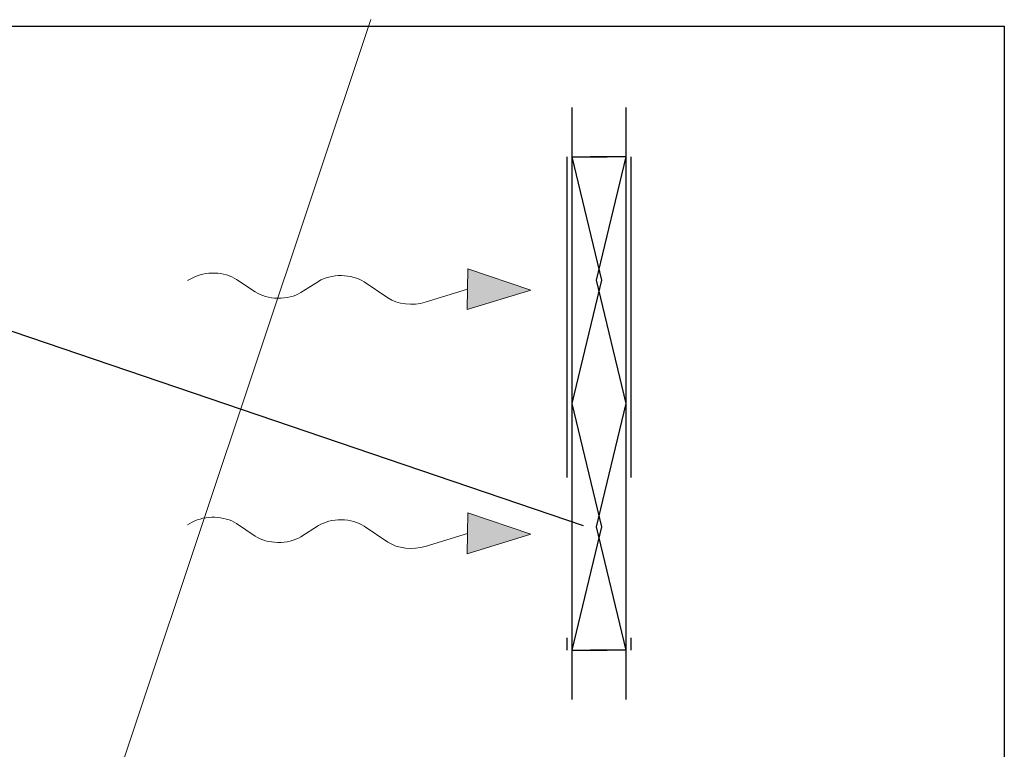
# Model space of a CAD drawing. Header units: millimetres. Extents: x -367720 to -162733, y 309172 to 337444.
# Tile 109 of 256: x -361641 to -360395, y 325904 to 326829. Entities that reach past the tile are written whole.
import ezdxf
from ezdxf.enums import TextEntityAlignment as Align

# ---------------------------------------------------------------- set-up
doc = ezdxf.new("R2010")
doc.units = ezdxf.units.MM
doc.header["$LTSCALE"] = 10
doc.header["$MEASUREMENT"] = 0
doc.linetypes.add('GESTRICHELT', pattern=[0.2815, 0.1875, -0.094])
doc.layers.get('0').update_dxf_attribs({"color": 255, "lineweight": 13})
for name, color, linetype, lineweight in [('VZ1', 6, 'Continuous', 18), ('vzt-popis', 81, 'Continuous', 20), ('vzt-tenká', 2, 'Continuous', 20)]:
    doc.layers.add(name, color=color, linetype=linetype, lineweight=lineweight)
for name, color, linetype in [('VZT_elementy_odvod', 1, 'Continuous'), ('VZT_pozice', 1, 'Continuous'), ('ÚT_CHL-ovladač', 4, 'Continuous')]:
    doc.layers.add(name, color=color, linetype=linetype)
doc.styles.add('PITSIMP8', font='pitsimp8')
doc.styles.add('ROMANS', font='ROMANS.shx', dxfattribs={"height": 80})

# ---------------------------------------------------------------- blocks, each defined once
blk = doc.blocks.new('2DLUK051')
at = {"color": 0, "linetype": 'ByBlock'}
for p, q in [((0.0368, 0.572), (0.0234, 0.5864)), ((-0.029, 0.372), (0.033, 0.4318)), ((0.029, 0.172), (-0.029, 0.228)), ((-0.05, -0.0482), (0.029, 0.028)), ((0, -0.3), (-0.0694, -0.1663)), ((-0.1038, -0.3), (0, -0.5)), ((-0.1038, -0.3), (0, -0.3)), ((0, -0.5), (0.1038, -0.3)), ((0.1038, -0.3), (0, -0.3))]:
    blk.add_line(p, q, dxfattribs=at)
for centre, start, end in [((-0.0364, 0.5038), 313.9193, 42.9591), ((0.0403, 0.3), 133.9193, 226.0807), ((-0.0403, 0.1), 313.9193, 46.0807), ((0.0193, -0.1202), 133.9193, 207.4395)]:
    blk.add_arc(centre, 0.1, start, end, dxfattribs=at)
blk.add_solid([(-0.1038, -0.3), (0.1038, -0.3), (0, -0.5)], dxfattribs=at)
at = {"linetype": 'ByBlock', "style": 'PITSIMP8', "flags": 9}
for tag, p in [('RAUM/GRUPPE', (-0.1081, 0.1556)), ('BEZEICHNUNG', (-0.1081, 0.1756)), ('POS.NR.G-LV', (-0.1081, 0.1356)), ('FABRIKAT', (-0.1081, 0.1156)), ('TYP', (-0.1081, 0.0956)), ('KENNUNG', (-0.1081, 0.0756)), ('VOLUMENSTROM', (-0.1081, 0.0356)), ('LEISTUNG', (-0.1081, 0.0556)), ('DRUCK/-STUFE', (-0.1081, 0.0156)), ('ANSCHLUSS', (-0.1081, -0.0044)), ('GROESSE', (-0.1081, -0.0244)), ('TEMPERATUR', (-0.1081, -0.0644)), ('DN', (-0.1081, -0.0444)), ('DREHZAHL', (-0.1081, -0.0844)), ('SPANNUNG/FREQUENZ', (-0.1081, -0.1244)), ('SCHUTZART', (-0.1081, -0.1044)), ('GEWICHT', (-0.1081, -0.1444)), ('FREI', (-0.1081, -0.1644)), ('FREI', (-0.1081, -0.1844)), ('FREI', (-0.1081, -0.2044))]:
    blk.add_attdef(tag, text='', height=0.01, dxfattribs=at).set_placement(p, align=Align.MIDDLE)
blk = doc.blocks.new('2DLUK046')
at = {"linetype": 'ByBlock'}
blk.add_line((0.6, 0.5), (-0.6, 0.5), dxfattribs=at)
at = {"color": 7}
for p, q in [((-0.25, 0), (-0.5, 0.5)), ((0, 0.5), (-0.25, 0)), ((0.25, 0), (0, 0.5)), ((0.5, 0.5), (0.25, 0))]:
    blk.add_line(p, q, dxfattribs=at)
for p, q in [((-0.5, 0.5), (-0.5, -0.1)), ((0.5, 0.5), (0.5, -0.1))]:
    blk.add_line(p, q)
at = {"color": 0, "linetype": 'GESTRICHELT'}
blk.add_line((0.5, -0.5), (-0.5, -0.5), dxfattribs=at)
at = {"linetype": 'ByBlock', "style": 'PITSIMP8', "flags": 9}
for tag, p in [('BEZEICHNUNG', (-0.1081, 0.6756)), ('RAUM/GRUPPE', (-0.1081, 0.6556)), ('POS.NR.G-LV', (-0.1081, 0.6356)), ('FABRIKAT', (-0.1081, 0.6156)), ('TYP', (-0.1081, 0.5956)), ('KENNUNG', (-0.1081, 0.5756)), ('LEISTUNG', (-0.1081, 0.5556)), ('VOLUMENSTROM', (-0.1081, 0.5356)), ('DRUCK/-STUFE', (-0.1081, 0.5156)), ('ANSCHLUSS', (-0.1081, 0.4956)), ('GROESSE', (-0.1081, 0.4756)), ('DN', (-0.1081, 0.4556)), ('TEMPERATUR', (-0.1081, 0.4356)), ('DREHZAHL', (-0.1081, 0.4156)), ('SCHUTZART', (-0.1081, 0.3956)), ('SPANNUNG/FREQUENZ', (-0.1081, 0.3756)), ('GEWICHT', (-0.1081, 0.3556)), ('FREI3', (-0.1081, 0.3356)), ('FREI2', (-0.1081, 0.3156)), ('FREI1', (-0.1081, 0.2956))]:
    blk.add_attdef(tag, text='', height=0.01, dxfattribs=at).set_placement(p, align=Align.MIDDLE)
blk = doc.blocks.new('*U63')
at = {"color": 0, "linetype": 'ByBlock', "xscale": 625, "yscale": 75, "zscale": 75, "rotation": 180}
blk.add_blockref('2DLUK046', (0, 0), dxfattribs=at)
at = {"linetype": 'ByBlock', "style": 'PITSIMP8', "flags": 9}
for tag, p in [('BEZEICHNUNG', (-0.1, 0.7)), ('RAUM/GRUPPE', (-0.1, 0.7)), ('VOLUMENSTROM', (-0.1, 0.5)), ('DRUCK/-STUFE', (-0.1, 0.5)), ('TEMPERATUR', (-0.1, 0.4)), ('SPANNUNG/FREQUENZ', (-0.1, 0.4)), ('POS.NR.G-LV', (-0.1, 0.6)), ('FABRIKAT', (-0.1, 0.6)), ('TYP', (-0.1, 0.6)), ('KENNUNG', (-0.1, 0.6)), ('LEISTUNG', (-0.1, 0.6)), ('ANSCHLUSS', (-0.1, 0.5)), ('GROESSE', (-0.1, 0.5)), ('DN', (-0.1, 0.5)), ('DREHZAHL', (-0.1, 0.4)), ('SCHUTZART', (-0.1, 0.4)), ('GEWICHT', (-0.1, 0.4)), ('FREI1', (-0.1, 0.3)), ('FREI2', (-0.1, 0.3)), ('FREI3', (-0.1, 0.3))]:
    blk.add_attdef(tag, text='', height=0.01, dxfattribs=at).set_placement(p, align=Align.MIDDLE)
blk = doc.blocks.new('A$C44164CF6')
at = {"layer": 'vzt-popis'}
blk.add_lwpolyline([(-10481.8, 6385.1), (-6922.8, 6385.1), (-6413.8, 7908.6)], dxfattribs=at)
at = {"layer": 'VZT_pozice', "color": 7}
blk.add_line((-6144.6, 7267.3, -50000), (-7146.5, 7608.5, -50000), dxfattribs=at)
at = {"layer": 'ÚT_CHL-ovladač'}
for p, q in [((-10255, 7900.4), (-5611.7, 7900.4)), ((-5611.7, 7900.4), (-5611.7, 6081.7))]:
    blk.add_line(p, q, dxfattribs=at)
at = {"layer": 'vzt-tenká', "xscale": 250.0000000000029, "yscale": 400, "zscale": 250.0000000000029, "rotation": 89.20024515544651}
for p in [(-6411.2, 7568.8), (-6411.2, 7259.4)]:
    blk.add_blockref('2DLUK051', p, dxfattribs=at)
at = {"layer": 'VZT_elementy_odvod', "xscale": -1, "rotation": 90}
blk.add_blockref('*U63', (-6128.2, 7422.1), dxfattribs=at)
at = {"layer": 'VZT_elementy_odvod', "rotation": 270}
blk.add_blockref('*U63', (-6121.8, 7422.1), dxfattribs=at)
at = {"layer": 'VZ1', "extrusion": (0, -1, -1.22461e-16), "style": 'ROMANS', "width": 0.8, "flags": 1}
for tag, p in [('MATERIAL', (-2269.1, 3112.5, -14812.2)), ('PRIRUBA', (-2269.1, 3112.5, -14812.2)), ('PRUTOK', (-2269.1, 3112.5, -14812.2)), ('PLOCHA', (-2269.1, 3112.5, -14812.2)), ('OBVOD', (-2269.1, 3112.5, -14812.2)), ('NAZEV', (-2269.1, 3112.5, -14812.2)), ('USEK', (-2269.1, 3112.5, -14812.2)), ('KOTA', (-2269.1, 3112.5, -14812.2)), ('TVAR', (-2269.1, 3112.5, -14812.2)), ('NB2', (-2269.1, 3112.5, -14812.2)), ('NB1', (-2269.1, 3112.5, -14812.2)), ('POS', (-2269.1, 3112.5, -14812.2)), ('DB', (-2269.1, 3112.5, -14812.2)), ('DA', (-2269.1, 3112.5, -14812.2)), ('B2', (-2269.1, 3112.5, -14812.2)), ('A2', (-2269.1, 3112.5, -14812.2)), ('B1', (-2269.1, 3112.5, -14812.2)), ('A1', (-2269.1, 3112.5, -14812.2)), ('LT', (-2269.1, 3112.5, -14812.2)), ('MATERIAL', (99885.3, 3112.5, -14812.2)), ('PRIRUBA', (99885.3, 3112.5, -14812.2)), ('PRUTOK', (99885.3, 3112.5, -14812.2)), ('PLOCHA', (99885.3, 3112.5, -14812.2)), ('OBVOD', (99885.3, 3112.5, -14812.2)), ('NAZEV', (99885.3, 3112.5, -14812.2)), ('USEK', (99885.3, 3112.5, -14812.2)), ('KOTA', (99885.3, 3112.5, -14812.2)), ('TVAR', (99885.3, 3112.5, -14812.2)), ('NB2', (99885.3, 3112.5, -14812.2)), ('NB1', (99885.3, 3112.5, -14812.2)), ('POS', (99885.3, 3112.5, -14812.2)), ('DB', (99885.3, 3112.5, -14812.2)), ('DA', (99885.3, 3112.5, -14812.2)), ('B2', (99885.3, 3112.5, -14812.2)), ('B1', (99885.3, 3112.5, -14812.2)), ('LT', (99885.3, 3112.5, -14812.2)), ('A2', (99885.3, 3112.5, -14812.2)), ('A1', (99885.3, 3112.5, -14812.2))]:
    blk.add_attdef(tag, p, '', height=1, rotation=180, dxfattribs=at)
at = {"layer": 'VZ1', "extrusion": (1.22461e-16, 1, 4.44089e-16), "style": 'ROMANS', "width": 0.8, "flags": 1}
for tag, p in [('MATERIAL', (2269.1, 2852.5, 14812.2)), ('PRIRUBA', (2269.1, 2852.5, 14812.2)), ('IZOLACE', (2269.1, 2852.5, 14812.2)), ('PRUTOK', (2269.1, 2852.5, 14812.2)), ('PLOCHA', (2269.1, 2852.5, 14812.2)), ('NASTCE', (2269.1, 2852.5, 14812.2)), ('OBVOD', (2269.1, 2852.5, 14812.2)), ('NAZEV', (2269.1, 2852.5, 14812.2)), ('USEK', (2269.1, 2852.5, 14812.2)), ('KOTA', (2269.1, 2852.5, 14812.2)), ('TVAR', (2269.1, 2852.5, 14812.2)), ('NB2', (2269.1, 2852.5, 14812.2)), ('NB1', (2269.1, 2852.5, 14812.2)), ('POS', (2269.1, 2852.5, 14812.2)), ('VS', (2269.1, 2852.5, 14812.2)), ('B1', (2269.1, 2852.5, 14812.2)), ('A1', (2269.1, 2852.5, 14812.2)), ('LT', (2269.1, 2852.5, 14812.2)), ('MATERIAL', (-99885.3, 2852.5, 14812.2)), ('PRIRUBA', (-99885.3, 2852.5, 14812.2)), ('IZOLACE', (-99885.3, 2852.5, 14812.2)), ('PRUTOK', (-99885.3, 2852.5, 14812.2)), ('PLOCHA', (-99885.3, 2852.5, 14812.2)), ('NASTCE', (-99885.3, 2852.5, 14812.2)), ('OBVOD', (-99885.3, 2852.5, 14812.2)), ('NAZEV', (-99885.3, 2852.5, 14812.2)), ('USEK', (-99885.3, 2852.5, 14812.2)), ('KOTA', (-99885.3, 2852.5, 14812.2)), ('TVAR', (-99885.3, 2852.5, 14812.2)), ('NB2', (-99885.3, 2852.5, 14812.2)), ('NB1', (-99885.3, 2852.5, 14812.2)), ('POS', (-99885.3, 2852.5, 14812.2)), ('B1', (-99885.3, 2852.5, 14812.2)), ('VS', (-99885.3, 2852.5, 14812.2)), ('LT', (-99885.3, 2852.5, 14812.2)), ('A1', (-99885.3, 2852.5, 14812.2))]:
    blk.add_attdef(tag, p, '', height=1, dxfattribs=at)

msp = doc.modelspace()

# ---------------------------------------------------------------- block references
msp.add_blockref('A$C44164CF6', (-354782.9, 318920.1))

doc.saveas('drawing.dxf')
